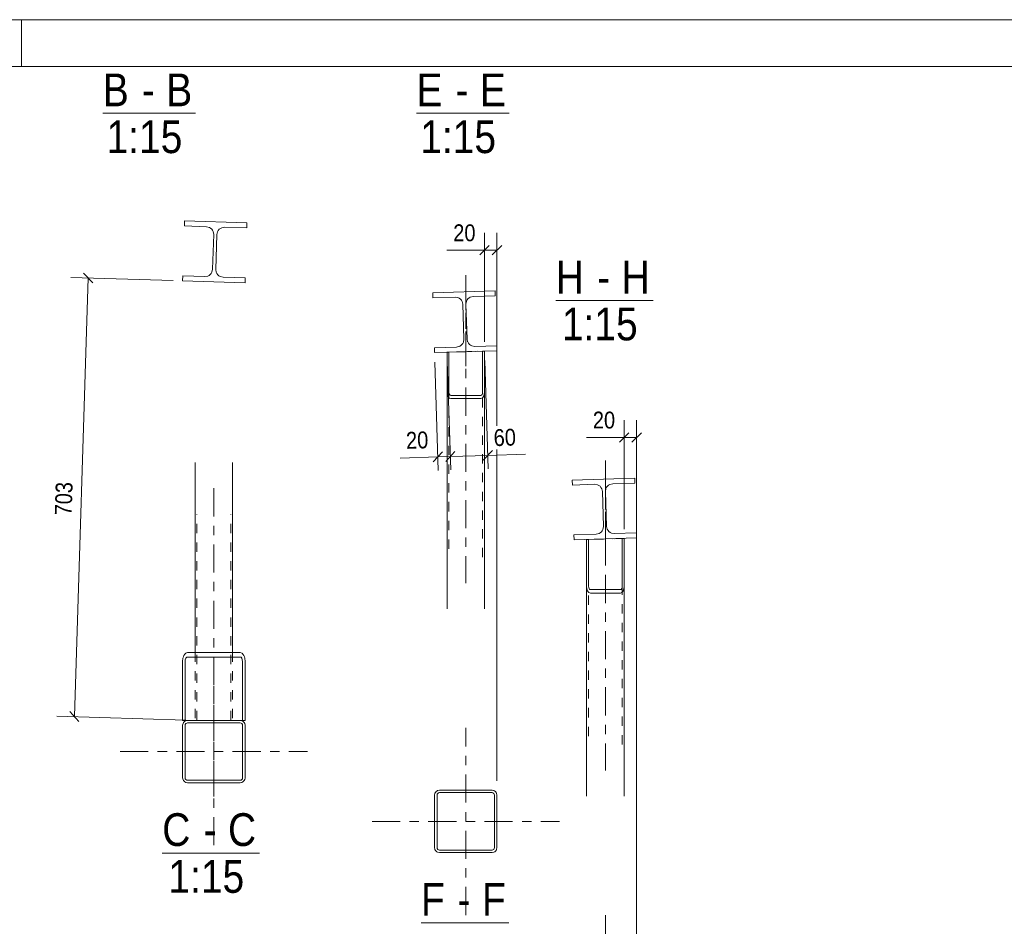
# Model space of a CAD drawing. Header units: millimetres. Extents: x 0 to 914, y 0 to 420.
# Tile 9 of 10: x 704 to 809, y 323 to 420. Entities that reach past the tile are written whole.
import ezdxf

# ---------------------------------------------------------------- set-up
doc = ezdxf.new("R2010")
doc.units = ezdxf.units.MM
for name, pattern in [('XKITLINE00', [0]), ('XKITLINE01', [4, 1, -1, 1, -1]), ('XKITLINE03', [6, 3, -1, 1, -1])]:
    doc.linetypes.add(name, pattern=pattern)
for name, color, linetype, lineweight in [('Arkusz rysunku', 3, 'Continuous', 0), ('Element', 2, 'Continuous', 0), ('Inny typ obiektu', 7, 'Continuous', 0), ('Wymiar', 4, 'Continuous', 0)]:
    doc.layers.add(name, color=color, linetype=linetype, lineweight=lineweight)
doc.styles.add('ARIAL', font='ARIAL.TTF')

msp = doc.modelspace()

# ---------------------------------------------------------------- linework, layer by layer
at = {"layer": 'Arkusz rysunku', "linetype": 'XKITLINE00', "lineweight": 0}
for p, q in [((914, 420), (0, 420)), ((704, 415), (704, 420)), ((909, 415), (5, 415))]:
    msp.add_line(p, q, dxfattribs=at)
at = {"layer": 'Element', "linetype": 'XKITLINE00', "lineweight": 0}
for p, q in [((721.39, 397.97), (721.41, 398.5)), ((721.39, 397.97), (721.41, 398.5)), ((721.41, 398.5), (728.07, 398.29)), ((721.41, 398.5), (728.07, 398.29)), ((723.76, 397.89), (721.39, 397.97)), ((723.76, 397.89), (721.39, 397.97)), ((723.76, 397.89), (724.06, 397.82)), ((723.76, 397.89), (724.06, 397.82)), ((724.48, 397.38), (724.53, 397.07)), ((724.48, 397.38), (724.53, 397.07)), ((724.86, 397.06), (724.93, 397.36)), ((724.86, 397.06), (724.93, 397.36)), ((725.38, 397.78), (725.69, 397.83)), ((725.38, 397.78), (725.69, 397.83)), ((728.05, 397.76), (725.69, 397.83)), ((728.05, 397.76), (725.69, 397.83)), ((728.07, 398.29), (728.05, 397.76)), ((728.07, 398.29), (728.05, 397.76)), ((724.41, 393.34), (724.53, 397.07)), ((724.41, 393.34), (724.53, 397.07)), ((724.75, 393.33), (724.86, 397.06)), ((724.75, 393.33), (724.86, 397.06)), ((724.41, 393.34), (724.34, 393.03)), ((724.41, 393.34), (724.34, 393.03)), ((724.8, 393.02), (724.75, 393.33)), ((724.8, 393.02), (724.75, 393.33)), ((721.21, 392.1), (721.22, 392.64)), ((721.21, 392.1), (721.22, 392.64)), ((727.87, 391.89), (721.21, 392.1)), ((727.87, 391.89), (721.21, 392.1)), ((721.22, 392.64), (723.59, 392.56)), ((721.22, 392.64), (723.59, 392.56)), ((723.9, 392.61), (723.59, 392.56)), ((723.9, 392.61), (723.59, 392.56)), ((725.52, 392.5), (725.22, 392.57)), ((725.52, 392.5), (725.22, 392.57)), ((725.52, 392.5), (727.89, 392.43)), ((725.52, 392.5), (727.89, 392.43)), ((727.89, 392.43), (727.87, 391.89)), ((727.89, 392.43), (727.87, 391.89)), ((747.9, 390.83), (754.56, 391.04)), ((747.9, 390.83), (754.56, 391.04)), ((754.56, 391.04), (754.58, 390.51)), ((754.56, 391.04), (754.58, 390.51)), ((747.92, 390.3), (747.9, 390.83)), ((747.92, 390.3), (747.9, 390.83)), ((747.92, 390.3), (750.28, 390.38)), ((747.92, 390.3), (750.28, 390.38)), ((750.28, 390.38), (750.59, 390.32)), ((750.28, 390.38), (750.59, 390.32)), ((751.04, 389.91), (751.11, 389.6)), ((751.04, 389.91), (751.11, 389.6)), ((751.44, 389.61), (751.49, 389.92)), ((751.44, 389.61), (751.49, 389.92)), ((751.91, 390.37), (752.21, 390.44)), ((751.91, 390.37), (752.21, 390.44)), ((754.58, 390.51), (752.21, 390.44)), ((754.58, 390.51), (752.21, 390.44)), ((751.22, 385.87), (751.11, 389.6)), ((751.22, 385.87), (751.11, 389.6)), ((751.56, 385.88), (751.44, 389.61)), ((751.56, 385.88), (751.44, 389.61)), ((751.22, 385.87), (751.17, 385.56)), ((751.22, 385.87), (751.17, 385.56)), ((751.63, 385.58), (751.56, 385.88)), ((751.63, 385.58), (751.56, 385.88)), ((748.08, 384.97), (750.45, 385.04)), ((748.08, 384.97), (750.45, 385.04)), ((748.1, 384.44), (748.08, 384.97)), ((748.1, 384.44), (748.08, 384.97)), ((754.76, 384.65), (748.1, 384.44)), ((754.76, 384.65), (748.1, 384.44)), ((750.75, 385.12), (750.45, 385.04)), ((750.75, 385.12), (750.45, 385.04)), ((752.38, 385.11), (752.07, 385.16)), ((752.38, 385.11), (752.07, 385.16)), ((752.38, 385.11), (754.75, 385.18)), ((752.38, 385.11), (754.75, 385.18)), ((754.75, 385.18), (754.76, 384.65)), ((754.75, 385.18), (754.76, 384.65)), ((749.43, 384.48), (749.63, 384.49)), ((749.43, 384.48), (749.63, 384.49)), ((749.43, 380.22), (749.43, 384.48)), ((749.43, 380.22), (749.43, 384.48)), ((749.63, 384.49), (749.63, 380.22)), ((749.63, 380.22), (749.63, 384.49)), ((753.43, 384.6), (753.23, 384.6)), ((753.23, 384.6), (753.23, 380.22)), ((753.43, 384.6), (753.23, 384.6)), ((753.23, 380.22), (753.23, 384.6)), ((753.43, 380.22), (753.43, 384.6)), ((753.43, 380.22), (753.43, 384.6)), ((749.43, 380.22), (749.46, 379.96)), ((749.43, 380.22), (749.46, 379.96)), ((749.43, 380.22), (749.43, 357.07)), ((749.65, 380.09), (749.63, 380.22)), ((749.65, 380.09), (749.63, 380.22)), ((749.69, 379.98), (749.65, 380.09)), ((749.69, 379.98), (749.65, 380.09)), ((749.68, 379.58), (749.83, 379.53)), ((749.68, 379.58), (749.83, 379.53)), ((749.75, 379.9), (749.69, 379.98)), ((749.75, 379.9), (749.69, 379.98)), ((749.83, 379.88), (749.75, 379.9)), ((749.83, 379.88), (749.75, 379.9)), ((749.83, 379.88), (753.03, 379.88)), ((749.83, 379.88), (753.03, 379.88)), ((749.83, 379.53), (753.03, 379.53)), ((749.83, 379.53), (753.03, 379.53)), ((753.11, 379.9), (753.03, 379.88)), ((753.11, 379.9), (753.03, 379.88)), ((753.03, 379.53), (753.18, 379.58)), ((753.03, 379.53), (753.18, 379.58)), ((753.17, 379.98), (753.11, 379.9)), ((753.17, 379.98), (753.11, 379.9)), ((753.22, 380.09), (753.17, 379.98)), ((753.22, 380.09), (753.17, 379.98)), ((753.23, 380.22), (753.22, 380.09)), ((753.23, 380.22), (753.22, 380.09)), ((753.4, 379.96), (753.43, 380.22)), ((753.4, 379.96), (753.43, 380.22)), ((753.43, 380.22), (753.43, 357.07)), ((722.54, 372.71), (722.54, 352.41)), ((726.54, 372.71), (726.54, 352.41)), ((762.8, 370.83), (769.46, 371.04)), ((762.8, 370.83), (769.46, 371.04)), ((769.46, 371.04), (769.48, 370.51)), ((769.46, 371.04), (769.48, 370.51)), ((762.82, 370.3), (762.8, 370.83)), ((762.82, 370.3), (762.8, 370.83)), ((762.82, 370.3), (765.18, 370.38)), ((762.82, 370.3), (765.18, 370.38)), ((765.18, 370.38), (765.49, 370.32)), ((765.18, 370.38), (765.49, 370.32)), ((766.81, 370.37), (767.11, 370.44)), ((766.81, 370.37), (767.11, 370.44)), ((769.48, 370.51), (767.11, 370.44)), ((769.48, 370.51), (767.11, 370.44)), ((765.94, 369.91), (766.01, 369.6)), ((765.94, 369.91), (766.01, 369.6)), ((766.12, 365.87), (766.01, 369.6)), ((766.12, 365.87), (766.01, 369.6)), ((766.34, 369.61), (766.39, 369.92)), ((766.34, 369.61), (766.39, 369.92)), ((766.46, 365.88), (766.34, 369.61)), ((766.46, 365.88), (766.34, 369.61)), ((766.12, 365.87), (766.07, 365.56)), ((766.12, 365.87), (766.07, 365.56)), ((766.53, 365.58), (766.46, 365.88)), ((766.53, 365.58), (766.46, 365.88)), ((762.98, 364.97), (765.35, 365.04)), ((762.98, 364.97), (765.35, 365.04)), ((763, 364.44), (762.98, 364.97)), ((763, 364.44), (762.98, 364.97)), ((765.65, 365.12), (765.35, 365.04)), ((765.65, 365.12), (765.35, 365.04)), ((767.28, 365.11), (766.97, 365.16)), ((767.28, 365.11), (766.97, 365.16)), ((767.28, 365.11), (769.65, 365.18)), ((767.28, 365.11), (769.65, 365.18)), ((769.65, 365.18), (769.66, 364.65)), ((769.65, 365.18), (769.66, 364.65)), ((769.66, 364.65), (763, 364.44)), ((769.66, 364.65), (763, 364.44)), ((764.33, 364.48), (764.53, 364.49)), ((764.33, 364.48), (764.53, 364.49)), ((764.33, 359.5), (764.33, 364.48)), ((764.33, 359.5), (764.33, 364.48)), ((764.53, 364.49), (764.53, 359.5)), ((764.53, 359.5), (764.53, 364.49)), ((768.33, 364.6), (768.13, 364.6)), ((768.13, 364.6), (768.13, 359.5)), ((768.33, 364.6), (768.13, 364.6)), ((768.13, 359.5), (768.13, 364.6)), ((768.33, 359.5), (768.33, 364.6)), ((768.33, 359.5), (768.33, 364.6)), ((764.33, 359.5), (764.36, 359.22)), ((764.33, 359.5), (764.36, 359.22)), ((764.33, 359.49), (764.33, 337.07)), ((764.55, 359.36), (764.53, 359.5)), ((764.55, 359.36), (764.53, 359.5)), ((768.13, 359.5), (768.12, 359.36)), ((768.13, 359.5), (768.12, 359.36)), ((768.3, 359.22), (768.33, 359.5)), ((768.3, 359.22), (768.33, 359.5)), ((768.33, 359.5), (768.33, 337.07)), ((764.59, 359.24), (764.55, 359.36)), ((764.59, 359.24), (764.55, 359.36)), ((764.58, 358.82), (764.73, 358.76)), ((764.58, 358.82), (764.73, 358.76)), ((764.65, 359.16), (764.59, 359.24)), ((764.65, 359.16), (764.59, 359.24)), ((764.73, 359.13), (764.65, 359.16)), ((764.73, 359.13), (764.65, 359.16)), ((764.73, 359.13), (767.93, 359.13)), ((764.73, 359.13), (767.93, 359.13)), ((764.73, 358.76), (767.93, 358.76)), ((764.73, 358.76), (767.93, 358.76)), ((768.01, 359.16), (767.93, 359.13)), ((768.01, 359.16), (767.93, 359.13)), ((767.93, 358.76), (768.08, 358.82)), ((767.93, 358.76), (768.08, 358.82)), ((768.07, 359.24), (768.01, 359.16)), ((768.07, 359.24), (768.01, 359.16)), ((768.12, 359.36), (768.07, 359.24)), ((768.12, 359.36), (768.07, 359.24)), ((721.74, 352.41), (721.53, 352.34)), ((721.74, 352.41), (721.53, 352.34)), ((721.74, 352.41), (727.34, 352.41)), ((721.74, 352.41), (727.34, 352.41)), ((727.54, 352.34), (727.34, 352.41)), ((727.54, 352.34), (727.34, 352.41)), ((721.24, 351.82), (721.2, 351.46)), ((721.24, 351.82), (721.2, 351.46)), ((721.2, 345.17), (721.2, 351.46)), ((721.2, 351.46), (721.2, 345.17)), ((721.47, 351.46), (721.49, 351.64)), ((721.47, 351.46), (721.49, 351.64)), ((721.47, 351.46), (721.47, 345.17)), ((721.47, 345.17), (721.47, 351.46)), ((721.49, 351.64), (721.55, 351.8)), ((721.49, 351.64), (721.55, 351.8)), ((721.55, 351.8), (721.64, 351.9)), ((721.55, 351.8), (721.64, 351.9)), ((721.64, 351.9), (721.74, 351.93)), ((721.64, 351.9), (721.74, 351.93)), ((721.74, 351.93), (727.34, 351.93)), ((721.74, 351.93), (727.34, 351.93)), ((727.34, 351.93), (727.44, 351.9)), ((727.34, 351.93), (727.44, 351.9)), ((727.44, 351.9), (727.53, 351.8)), ((727.44, 351.9), (727.53, 351.8)), ((727.53, 351.8), (727.58, 351.64)), ((727.53, 351.8), (727.58, 351.64)), ((727.58, 351.64), (727.6, 351.46)), ((727.58, 351.64), (727.6, 351.46)), ((727.6, 351.46), (727.6, 345.17)), ((727.6, 345.17), (727.6, 351.46)), ((727.87, 351.46), (727.83, 351.82)), ((727.87, 351.46), (727.83, 351.82)), ((727.87, 345.17), (727.87, 351.46)), ((727.87, 345.17), (727.87, 351.46)), ((721.2, 345.17), (721.74, 345.17)), ((721.2, 345.17), (721.47, 345.17)), ((721.25, 344.84), (721.21, 344.64)), ((721.25, 344.84), (721.21, 344.64)), ((721.47, 344.64), (721.49, 344.74)), ((721.47, 344.64), (721.49, 344.74)), ((721.49, 344.74), (721.55, 344.82)), ((721.49, 344.74), (721.55, 344.82)), ((721.74, 345.17), (721.54, 345.13)), ((721.74, 345.17), (721.54, 345.13)), ((721.55, 344.82), (721.64, 344.88)), ((721.55, 344.82), (721.64, 344.88)), ((721.64, 344.88), (721.74, 344.9)), ((721.64, 344.88), (721.74, 344.9)), ((721.74, 345.17), (727.34, 345.17)), ((721.74, 345.17), (727.34, 345.17)), ((721.74, 344.9), (727.34, 344.9)), ((721.74, 344.9), (727.34, 344.9)), ((727.54, 345.13), (727.34, 345.17)), ((727.54, 345.13), (727.34, 345.17)), ((727.53, 345.17), (727.34, 345.17)), ((727.34, 344.9), (727.44, 344.88)), ((727.34, 344.9), (727.44, 344.88)), ((727.44, 344.88), (727.53, 344.82)), ((727.44, 344.88), (727.53, 344.82)), ((727.58, 345.17), (727.53, 345.17)), ((727.53, 344.82), (727.59, 344.74)), ((727.53, 344.82), (727.59, 344.74)), ((727.58, 345.17), (727.6, 345.17)), ((727.59, 344.74), (727.61, 344.64)), ((727.59, 344.74), (727.61, 344.64)), ((727.6, 345.17), (727.87, 345.17)), ((727.6, 345.17), (727.87, 345.17)), ((727.87, 344.64), (727.83, 344.84)), ((727.87, 344.64), (727.83, 344.84)), ((721.21, 339.04), (721.21, 344.64)), ((721.21, 339.04), (721.21, 344.64)), ((721.47, 339.04), (721.47, 344.64)), ((721.47, 339.04), (721.47, 344.64)), ((727.61, 339.04), (727.61, 344.64)), ((727.61, 339.04), (727.61, 344.64)), ((727.87, 339.04), (727.87, 344.64)), ((727.87, 339.04), (727.87, 344.64)), ((721.21, 339.04), (721.25, 338.83)), ((721.21, 339.04), (721.25, 338.83)), ((721.49, 338.93), (721.47, 339.04)), ((721.49, 338.93), (721.47, 339.04)), ((721.55, 338.85), (721.49, 338.93)), ((721.55, 338.85), (721.49, 338.93)), ((721.54, 338.54), (721.74, 338.5)), ((721.54, 338.54), (721.74, 338.5)), ((721.64, 338.79), (721.55, 338.85)), ((721.64, 338.79), (721.55, 338.85)), ((721.74, 338.77), (721.64, 338.79)), ((721.74, 338.77), (721.64, 338.79)), ((721.74, 338.77), (727.34, 338.77)), ((721.74, 338.77), (727.34, 338.77)), ((721.74, 338.5), (727.34, 338.5)), ((721.74, 338.5), (727.34, 338.5)), ((727.44, 338.79), (727.34, 338.77)), ((727.44, 338.79), (727.34, 338.77)), ((727.34, 338.5), (727.54, 338.54)), ((727.34, 338.5), (727.54, 338.54)), ((727.53, 338.85), (727.44, 338.79)), ((727.53, 338.85), (727.44, 338.79)), ((727.59, 338.93), (727.53, 338.85)), ((727.59, 338.93), (727.53, 338.85)), ((727.61, 339.04), (727.59, 338.93)), ((727.61, 339.04), (727.59, 338.93)), ((727.83, 338.83), (727.87, 339.04)), ((727.83, 338.83), (727.87, 339.04)), ((748.14, 337.38), (748.09, 337.18)), ((748.14, 337.38), (748.09, 337.18)), ((748.38, 337.28), (748.44, 337.37)), ((748.38, 337.28), (748.44, 337.37)), ((748.63, 337.71), (748.42, 337.67)), ((748.63, 337.71), (748.42, 337.67)), ((748.44, 337.37), (748.53, 337.43)), ((748.44, 337.37), (748.53, 337.43)), ((748.53, 337.43), (748.63, 337.45)), ((748.53, 337.43), (748.63, 337.45)), ((748.63, 337.71), (754.23, 337.71)), ((748.63, 337.71), (754.23, 337.71)), ((748.63, 337.45), (754.23, 337.45)), ((748.63, 337.45), (754.23, 337.45)), ((754.43, 337.67), (754.23, 337.71)), ((754.43, 337.67), (754.23, 337.71)), ((754.23, 337.45), (754.33, 337.43)), ((754.23, 337.45), (754.33, 337.43)), ((754.33, 337.43), (754.42, 337.37)), ((754.33, 337.43), (754.42, 337.37)), ((754.42, 337.37), (754.47, 337.28)), ((754.42, 337.37), (754.47, 337.28)), ((754.76, 337.18), (754.72, 337.38)), ((754.76, 337.18), (754.72, 337.38)), ((748.09, 331.58), (748.09, 337.18)), ((748.09, 331.58), (748.09, 337.18)), ((748.36, 337.18), (748.38, 337.28)), ((748.36, 337.18), (748.38, 337.28)), ((748.36, 331.58), (748.36, 337.18)), ((748.36, 331.58), (748.36, 337.18)), ((754.47, 337.28), (754.49, 337.18)), ((754.47, 337.28), (754.49, 337.18)), ((754.49, 331.58), (754.49, 337.18)), ((754.49, 331.58), (754.49, 337.18)), ((754.76, 331.58), (754.76, 337.18)), ((754.76, 331.58), (754.76, 337.18)), ((748.09, 331.58), (748.14, 331.38)), ((748.09, 331.58), (748.14, 331.38)), ((748.38, 331.48), (748.36, 331.58)), ((748.38, 331.48), (748.36, 331.58)), ((748.44, 331.39), (748.38, 331.48)), ((748.44, 331.39), (748.38, 331.48)), ((748.42, 331.09), (748.63, 331.05)), ((748.42, 331.09), (748.63, 331.05)), ((748.53, 331.33), (748.44, 331.39)), ((748.53, 331.33), (748.44, 331.39)), ((748.63, 331.31), (748.53, 331.33)), ((748.63, 331.31), (748.53, 331.33)), ((748.63, 331.31), (754.23, 331.31)), ((748.63, 331.31), (754.23, 331.31)), ((748.63, 331.05), (754.23, 331.05)), ((748.63, 331.05), (754.23, 331.05)), ((754.33, 331.33), (754.23, 331.31)), ((754.33, 331.33), (754.23, 331.31)), ((754.23, 331.05), (754.43, 331.09)), ((754.23, 331.05), (754.43, 331.09)), ((754.42, 331.39), (754.33, 331.33)), ((754.42, 331.39), (754.33, 331.33)), ((754.47, 331.48), (754.42, 331.39)), ((754.47, 331.48), (754.42, 331.39)), ((754.49, 331.58), (754.47, 331.48)), ((754.49, 331.58), (754.47, 331.48)), ((754.72, 331.38), (754.76, 331.58)), ((754.72, 331.38), (754.76, 331.58))]:
    msp.add_line(p, q, dxfattribs=at)
at = {"layer": 'Element', "linetype": 'XKITLINE03', "lineweight": 0}
for p, q in [((724.64, 395.2), (724.64, 395.2)), ((751.43, 382.99), (751.43, 392.7)), ((751.43, 392.7), (751.43, 359.83)), ((751.33, 387.74), (751.33, 387.74)), ((766.33, 362.43), (766.33, 372.92)), ((766.33, 372.7), (766.33, 339.83)), ((724.54, 369.95), (724.54, 337.02)), ((766.23, 367.74), (766.23, 367.74)), ((724.54, 331.84), (724.54, 351.84)), ((724.54, 346.5), (724.54, 336.92)), ((751.43, 324.38), (751.43, 344.38)), ((714.54, 341.84), (734.54, 341.84)), ((741.43, 334.38), (761.43, 334.38)), ((766.33, 304.38), (766.33, 324.38))]:
    msp.add_line(p, q, dxfattribs=at)
at = {"layer": 'Element', "linetype": 'XKITLINE01', "lineweight": 0}
for p, q in [((753.43, 384.6), (749.43, 384.48)), ((749.43, 384.48), (749.43, 380.22)), ((749.63, 384.49), (753.23, 384.6)), ((749.65, 384.49), (749.63, 384.49)), ((749.63, 384.49), (749.63, 362.59)), ((753.23, 362.59), (753.23, 384.6)), ((753.43, 384.6), (753.43, 380.22)), ((722.74, 345.17), (722.74, 367.18)), ((726.34, 345.17), (726.34, 367.18)), ((768.13, 364.6), (764.33, 364.48)), ((768.33, 364.6), (764.33, 364.48)), ((764.33, 364.48), (764.33, 359.49)), ((764.55, 364.49), (764.53, 364.49)), ((764.53, 364.49), (764.53, 342.59)), ((768.13, 342.59), (768.13, 364.6)), ((768.33, 364.6), (768.33, 359.5)), ((722.54, 352.41), (722.54, 345.17)), ((726.54, 352.41), (726.54, 345.17)), ((727.34, 345.17), (721.74, 345.17)), ((722.54, 345.17), (726.54, 345.17)), ((727.54, 345.17), (727.53, 345.17)), ((727.54, 345.17), (727.58, 345.17)), ((727.58, 345.17), (727.6, 345.17))]:
    msp.add_line(p, q, dxfattribs=at)
at = {"layer": 'Element', "linetype": 'XKITLINE00', "lineweight": 0}
for centre, radius, start, end in [((723.73, 397.09), 0.8, 20.7018, 65.7018), ((723.73, 397.09), 0.8, 20.7018, 65.7018), ((725.66, 397.03), 0.8, 110.7018, 155.7018), ((725.66, 397.03), 0.8, 110.7018, 155.7018), ((723.61, 393.36), 0.8, 290.7018, 335.7018), ((723.61, 393.36), 0.8, 290.7018, 335.7018), ((725.55, 393.3), 0.8, 200.7018, 245.7018), ((725.55, 393.3), 0.8, 200.7018, 245.7018), ((750.31, 389.58), 0.8, 24.2982, 69.2982), ((750.31, 389.58), 0.8, 24.2982, 69.2982), ((752.24, 389.64), 0.8, 114.2982, 159.2982), ((752.24, 389.64), 0.8, 114.2982, 159.2982), ((750.42, 385.84), 0.8, 294.2982, 339.2982), ((750.42, 385.84), 0.8, 294.2982, 339.2982), ((752.36, 385.91), 0.8, 204.2982, 249.2982), ((752.36, 385.91), 0.8, 204.2982, 249.2982), ((750.09, 380.07), 0.639, 190.3094, 229.8267), ((750.09, 380.07), 0.639, 190.3094, 229.8267), ((752.77, 380.07), 0.639, 310.174, 349.6914), ((752.77, 380.07), 0.639, 310.174, 349.6914), ((765.21, 369.58), 0.8, 24.2982, 69.2982), ((765.21, 369.58), 0.8, 24.2982, 69.2982), ((767.14, 369.64), 0.8, 114.2982, 159.2982), ((767.14, 369.64), 0.8, 114.2982, 159.2982), ((765.32, 365.84), 0.8, 294.2982, 339.2982), ((765.32, 365.84), 0.8, 294.2982, 339.2982), ((767.26, 365.91), 0.8, 204.2982, 249.2982), ((767.26, 365.91), 0.8, 204.2982, 249.2982), ((765.04, 359.33), 0.687, 189.4086, 227.8088), ((765.04, 359.33), 0.687, 189.4086, 227.8088), ((767.62, 359.33), 0.687, 312.1918, 350.5921), ((767.62, 359.33), 0.687, 312.1918, 350.5921), ((722.11, 351.67), 0.878, 131.014, 170.075), ((722.11, 351.67), 0.878, 131.014, 170.075), ((726.97, 351.67), 0.878, 9.925, 48.9862), ((726.97, 351.67), 0.878, 9.925, 48.9862), ((721.74, 344.64), 0.533, 112.5, 157.5), ((721.74, 344.64), 0.533, 112.5, 157.5), ((727.34, 344.64), 0.533, 22.5, 67.5), ((727.34, 344.64), 0.533, 22.5, 67.5), ((721.74, 339.04), 0.533, 202.5, 247.5), ((721.74, 339.04), 0.533, 202.5, 247.5), ((727.34, 339.04), 0.533, 292.5, 337.5), ((727.34, 339.04), 0.533, 292.5, 337.5), ((748.63, 337.18), 0.533, 112.5, 157.5), ((748.63, 337.18), 0.533, 112.5, 157.5), ((754.23, 337.18), 0.533, 22.5, 67.5), ((754.23, 337.18), 0.533, 22.5, 67.5), ((748.63, 331.58), 0.533, 202.5, 247.5), ((748.63, 331.58), 0.533, 202.5, 247.5), ((754.23, 331.58), 0.533, 292.5, 337.5), ((754.23, 331.58), 0.533, 292.5, 337.5)]:
    msp.add_arc(centre, radius, start, end, dxfattribs=at)
at = {"layer": 'Inny typ obiektu', "linetype": 'XKITLINE00', "lineweight": 0}
for p, q in [((712.69, 410), (722.57, 410)), ((746.17, 410), (756.06, 410)), ((761.03, 390), (771.43, 390)), ((719.03, 331), (729.42, 331)), ((746.65, 323.55), (756.01, 323.55))]:
    msp.add_line(p, q, dxfattribs=at)
at = {"layer": 'Wymiar', "linetype": 'XKITLINE00', "lineweight": 0}
for p, q in [((753.43, 385.6), (753.43, 397.24)), ((754.76, 376.63), (754.76, 397.24)), ((753.43, 395.38), (749.41, 395.38)), ((753.43, 395.38), (749.41, 395.38)), ((753.94, 395.89), (752.92, 394.87)), ((753.43, 395.38), (754.76, 395.38)), ((755.27, 395.89), (754.25, 394.87)), ((720.21, 392.13), (709.26, 392.48)), ((709.65, 345.57), (711.12, 392.42)), ((710.63, 392.94), (711.61, 391.89)), ((753.46, 383.61), (753.83, 372.03)), ((748.13, 383.44), (748.49, 371.87)), ((749.46, 383.48), (749.83, 371.91)), ((749.46, 383.48), (749.83, 371.91)), ((768.33, 365.6), (768.33, 377.24)), ((769.66, 318.71), (769.66, 377.24)), ((768.33, 375.38), (764.31, 375.38)), ((768.33, 375.38), (764.31, 375.38)), ((768.84, 375.89), (767.82, 374.87)), ((768.33, 375.38), (769.66, 375.38)), ((770.17, 375.89), (769.15, 374.87)), ((748.45, 373.31), (744.43, 373.18)), ((748.45, 373.31), (744.43, 373.18)), ((748.94, 373.83), (747.96, 372.78)), ((748.45, 373.31), (749.78, 373.35)), ((750.27, 373.87), (749.29, 372.82)), ((750.27, 373.87), (749.29, 372.82)), ((749.78, 373.35), (753.78, 373.47)), ((754.27, 374), (753.29, 372.95)), ((753.78, 373.47), (757.8, 373.6)), ((753.78, 373.47), (757.8, 373.6)), ((754.76, 338.71), (754.76, 374.1)), ((709.16, 346.1), (710.14, 345.05)), ((721.54, 345.2), (707.79, 345.63))]:
    msp.add_line(p, q, dxfattribs=at)

# ---------------------------------------------------------------- texts
at = {"layer": 'Inny typ obiektu', "style": 'ARIAL', "width": 0.85}
for s, p in [('B', (712.69, 410.75)), ('B', (719.46, 410.75)), ('E', (746.17, 410.75)), ('E', (752.94, 410.75)), ('-', (716.85, 410.75)), ('-', (750.34, 410.75)), ('1:15', (713.09, 405.75)), ('1:15', (746.57, 405.75)), ('H', (761.03, 390.75)), ('H', (768.06, 390.75)), ('-', (765.45, 390.75)), ('1:15', (761.69, 385.75)), ('C', (719.03, 331.75)), ('C', (726.05, 331.75)), ('-', (723.45, 331.75)), ('1:15', (719.69, 326.75)), ('F', (746.65, 324.3)), ('F', (753.16, 324.3)), ('-', (750.55, 324.3))]:
    msp.add_text(s, height=3.5, dxfattribs=at).set_placement(p)
at = {"layer": 'Wymiar', "style": 'ARIAL', "width": 0.85}
for p in [(750.09, 396.34), (764.99, 376.34)]:
    msp.add_text('20', height=1.8, dxfattribs=at).set_placement(p)
for s, rotation, p in [('60', 1.7991, (754.43, 374.45)), ('20', 1.7991, (745.08, 374.16)), ('703', 88.2011, (709.36, 367.03))]:
    msp.add_text(s, height=1.8, rotation=rotation, dxfattribs=at).set_placement(p)

doc.saveas('drawing.dxf')
